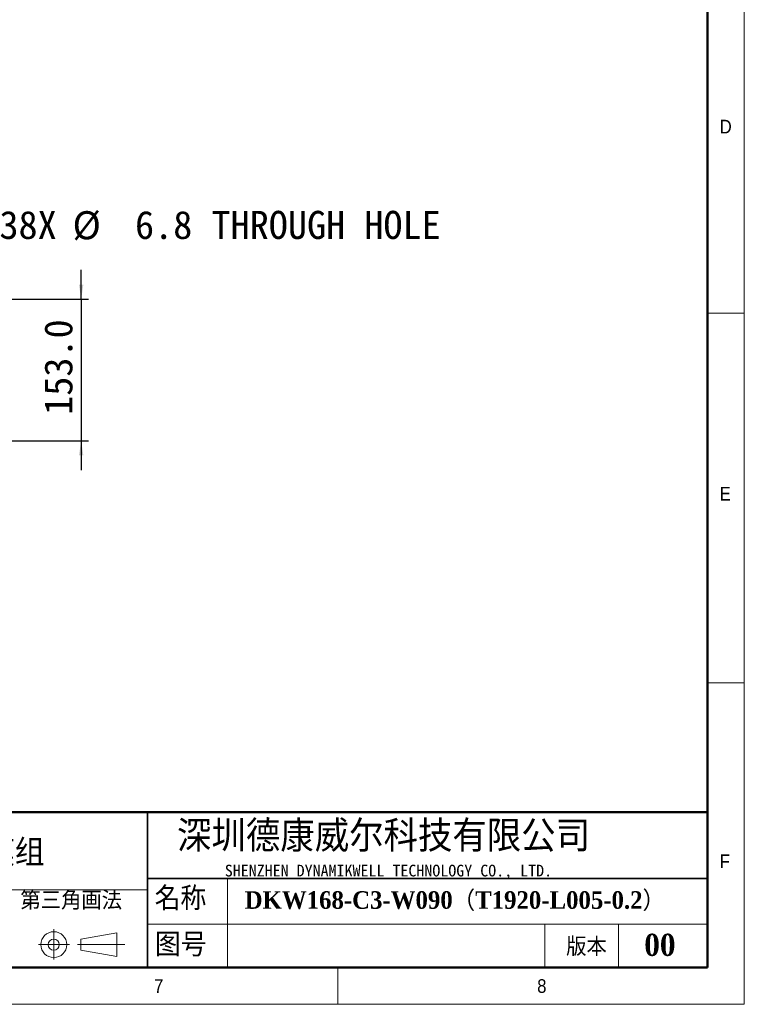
# Model space of a CAD drawing. Header units: millimetres. Extents: x 40 to 3320, y 40 to 2336.
# Tile 4 of 8: x 2536 to 3320, y 40 to 1105. Entities that reach past the tile are written whole.
import ezdxf

# ---------------------------------------------------------------- set-up
doc = ezdxf.new("R2010")
doc.units = ezdxf.units.MM
doc.header["$LTSCALE"] = 8
doc.layers.add('DIMNS', color=7, linetype='Continuous')
doc.styles.add('SLDTEXTSTYLE0', font='Gothic.ttf', dxfattribs={"width": 0.913})
doc.styles.add('SLDTEXTSTYLE1', font='timesbd.ttf', dxfattribs={"width": 0.933})
doc.styles.add('SLDTEXTSTYLE3', font='txt', dxfattribs={"bigfont": 'bigfont'})
doc.styles.add('SLDTEXTSTYLE4', font='txt', dxfattribs={"bigfont": 'bigfont'})
doc.styles.add('SLDTEXTSTYLE5', font='txt')
doc.styles.add('SLDTEXTSTYLE6', font='timesbd.ttf', dxfattribs={"width": 0.933, "bigfont": 'bigfont'})
doc.styles.add('SLDTEXTSTYLE7', font='txt')
doc.dimstyles.new('SLDDIMSTYLE0', dxfattribs={"dimtxt": 30.4, "dimasz": 16, "dimexe": 0, "dimexo": 0.0625, "dimgap": 7.6, "dimtad": 2, "dimdec": 1, "dimrnd": 1e-09, "dimzin": 4, "dimdsep": 46, "dimtxsty": 'SLDTEXTSTYLE7', "dimsah": 1, "dimcen": 0.09, "dimadec": 0, "dimazin": 1, "dimtfac": 1, "dimtdec": 1, "dimtmove": 0, "dimatfit": 0, "dimfxl": 0, "dimfrac": 2, "dimtolj": 1, "dimtzin": 12, "dimarcsym": 0})
doc.dimstyles.new('SLDDIMSTYLE6', dxfattribs={"dimtxt": 30.4, "dimasz": 16, "dimexe": 0, "dimexo": 0.0625, "dimgap": 7.6, "dimtad": 0, "dimtih": 1, "dimtoh": 1, "dimdec": 1, "dimrnd": 1e-09, "dimzin": 12, "dimdsep": 46, "dimtxsty": 'SLDTEXTSTYLE7', "dimsah": 1, "dimcen": 0, "dimadec": 0, "dimazin": 3, "dimtfac": 1, "dimtdec": 1, "dimtofl": 0, "dimtmove": 0, "dimatfit": 3, "dimfxl": 0, "dimfrac": 2, "dimtolj": 1, "dimtzin": 12, "dimarcsym": 0})

# ---------------------------------------------------------------- blocks, each defined once
blk = doc.blocks.new('_D_21')
at = {"layer": 'DIMNS'}
for p, q in [((2602.3, 802.9), (2602.3, 834.9)), ((2331.4, 802.9), (2610.3, 802.9)), ((2602.3, 802.9), (2602.3, 649.9)), ((2331.4, 649.9), (2610.3, 649.9)), ((2602.3, 649.9), (2602.3, 617.9))]:
    blk.add_line(p, q, dxfattribs=at)
for points in [[(2602.3, 802.9), (2604.7, 818.9), (2599.9, 818.9)], [(2602.3, 649.9), (2599.9, 633.9), (2604.7, 633.9)]]:
    blk.add_solid(points, dxfattribs=at)
at = {"layer": 'DIMNS', "insert": (2562.4, 677.8), "char_height": 30.4, "attachment_point": 1, "rotation": 90, "style": 'SLDTEXTSTYLE7'}
blk.add_mtext('153.0', dxfattribs=at)
blk = doc.blocks.new('_D_23')
at = {"layer": 'DIMNS'}
for p, q in [((2437, 805.8), (2481.8, 883.3)), ((2481.8, 883.3), (2513.8, 883.3))]:
    blk.add_line(p, q, dxfattribs=at)
blk.add_solid([(2437, 805.8), (2447.1, 818.5), (2442.9, 820.9)], dxfattribs=at)
at = {"layer": 'DIMNS', "char_height": 30.4, "attachment_point": 1, "style": 'SLDTEXTSTYLE7'}
for s, insert in [('38X ', (2513.8, 898.6)), ('%%c', (2592.9, 898.3)), (' 6.8 THROUGH HOLE', (2639.9, 898.6))]:
    blk.add_mtext(s, dxfattribs=dict(at, insert=insert))

msp = doc.modelspace()

# ---------------------------------------------------------------- linework, layer by layer
at = {"color": 7, "linetype": 'Continuous', "lineweight": 18}
for p, q in [((3320, 40), (3320, 2336)), ((3280, 2296), (3280, 80)), ((3280, 788), (3320, 788)), ((3280, 388), (3320, 388)), ((2760.7398642, 176), (2760.7398642, 80)), ((2201.4758613, 164), (2674.0064972, 164)), ((2572.6369816, 121.1881967), (2572.6369816, 88.504689)), ((2601.9065866, 110.5499805), (2640.7500893, 117.2694797)), ((2640.7500893, 117.2694797), (2640.7500893, 91.683194)), ((2674.0064972, 126.7204382), (3280, 126.7204382)), ((3104, 126.7204382), (3104, 80)), ((3184, 126.7204382), (3184, 80)), ((2601.9065866, 98.5499805), (2601.9065866, 110.5499805)), ((2555.9987653, 104.5499805), (2589.6093225, 104.5499805)), ((2598.4402248, 104.5499805), (2649.5575626, 104.5499805)), ((2601.9065866, 98.5499805), (2640.7500893, 91.683194)), ((80, 80), (3280, 80)), ((984, 80), (3280, 80)), ((2880, 80), (2880, 40)), ((40, 40), (3320, 40))]:
    msp.add_line(p, q, dxfattribs=at)
at = {"color": 7, "linetype": 'Continuous', "lineweight": 50}
for p, q in [((3280, 2296), (3280, 80)), ((3280, 248), (1464, 248)), ((80, 80), (3280, 80))]:
    msp.add_line(p, q, dxfattribs=at)
at = {"color": 7, "linetype": 'Continuous', "lineweight": 35}
for p, q in [((2674.0064972, 248), (2674.0064972, 80)), ((2674.0064972, 176), (3280, 176))]:
    msp.add_line(p, q, dxfattribs=at)
at = {"color": 7, "linetype": 'Continuous', "lineweight": 18}
for radius in [14, 6]:
    msp.add_circle((2572.6369816, 104.5499805), radius, dxfattribs=at)

# ---------------------------------------------------------------- texts
at = {"color": 7, "linetype": 'Continuous', "lineweight": 0}
for s, insert, char_height, attachment_point, style in [('D', (3293.3333333, 997.1704528), 14.8166667, 1, 'SLDTEXTSTYLE0'), ('E', (3293.3333333, 599.9106936), 14.8166667, 1, 'SLDTEXTSTYLE0'), ('深圳德康威尔科技有限公司', (2706.035275, 238.9403364), 33.866666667, 1, 'SLDTEXTSTYLE4'), ('单轴模组', (2433.5196309, 217.9086348), 25.4, 1, 'SLDTEXTSTYLE6'), ('F', (3293.3333333, 202.2338134), 14.8166667, 1, 'SLDTEXTSTYLE0'), ('SHENZHEN DYNAMIKWELL TECHNOLOGY CO., LTD.', (2757.7422597, 191.0601178), 12.7, 1, 'SLDTEXTSTYLE5'), ('名称', (2681.7878779, 167.243517), 25.4, 1, 'SLDTEXTSTYLE3'), ('DKW168-C3-W090（T1920-L005-0.2）', (2779.2438769, 162.3900317), 19.05, 1, 'SLDTEXTSTYLE6'), ('图号', (2682.128891, 117.170145), 25.4, 1, 'SLDTEXTSTYLE3'), ('版本', (3127.1953082, 112.3594717), 20, 1, 'SLDTEXTSTYLE3'), ('00', (3228.6372553, 116.3460171), 24, 2, 'SLDTEXTSTYLE1'), ('7', (2681.1653799, 67.1747364), 14.8166667, 1, 'SLDTEXTSTYLE0'), ('8', (3095.8188424, 67.1747364), 14.8166667, 1, 'SLDTEXTSTYLE0')]:
    msp.add_mtext(s, dxfattribs=dict(at, insert=insert, char_height=char_height, attachment_point=attachment_point, style=style))
at = {"layer": 'DIMNS', "color": 7, "insert": (2536.4839625, 162.4328436), "char_height": 20, "attachment_point": 1, "style": 'SLDTEXTSTYLE3'}
msp.add_mtext('第三角画法', dxfattribs=at)

# ---------------------------------------------------------------- dimensions: what is measured, and where the dimension line sits
at = {"layer": 'DIMNS'}
dim = msp.add_diameter_dim_2p(p1=(2433.6228433, 799.9076103), p2=(2437.0228433, 805.796583), text='38X <> THROUGH HOLE\\P', dimstyle='SLDDIMSTYLE6', dxfattribs=at)
dim.commit()
dim.dimension.update_dxf_attribs({"geometry": '_D_23', "text_midpoint": (2764.6217392, 883.3009641), "dimtype": 163})
dim = msp.add_linear_dim(base=(2602.3049558, 649.8520966), p1=(2321.2628433, 802.8520966), p2=(2321.2628433, 649.8520966), angle=90, dimstyle='SLDDIMSTYLE0', dxfattribs=at)
dim.commit()
dim.dimension.update_dxf_attribs({"geometry": '_D_21', "text_midpoint": (2602.3049558, 726.1789822), "dimtype": 160})

doc.saveas('drawing.dxf')
